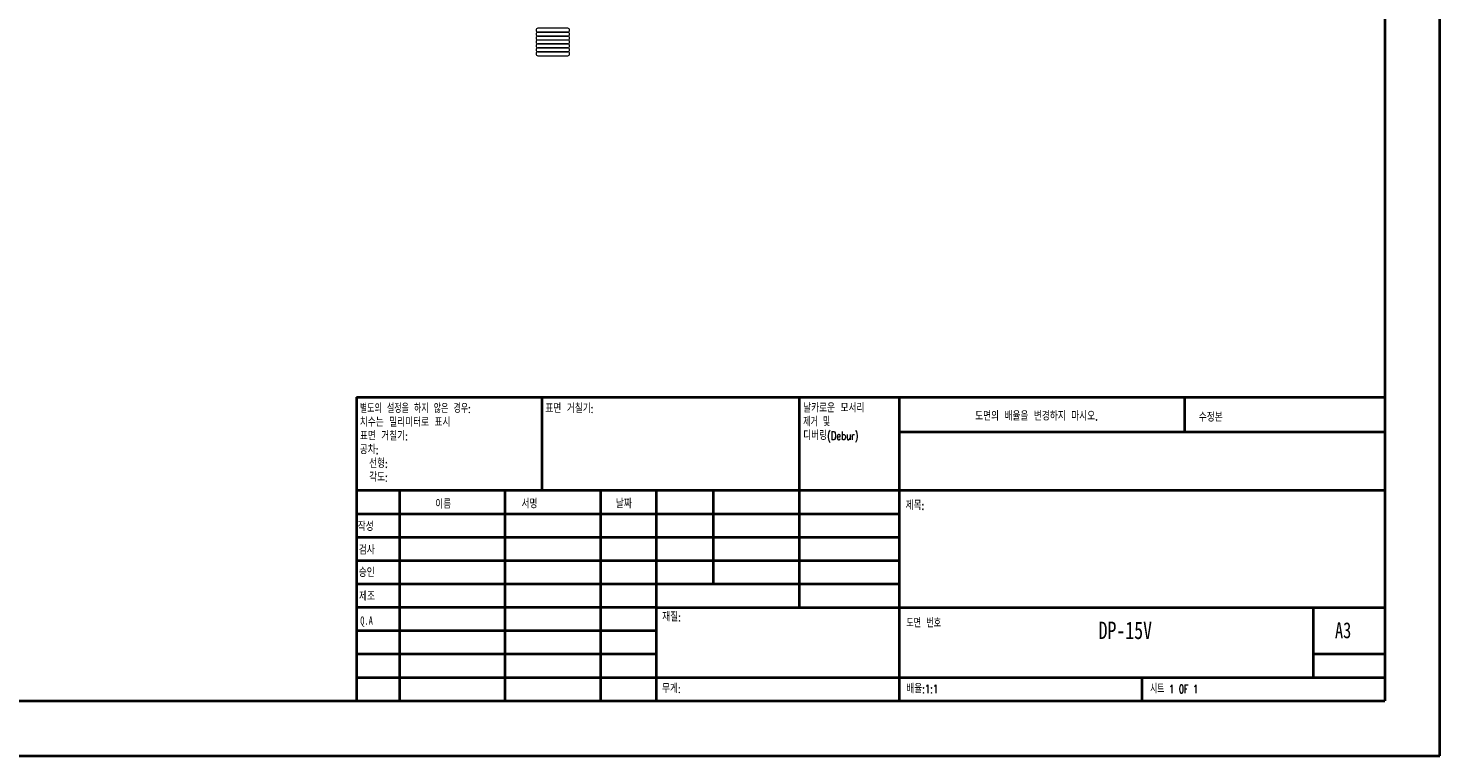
# Model space of a CAD drawing. Header units: millimetres. Extents: x 0 to 420, y 0 to 297.
# Tile 2 of 3: x 163 to 420, y 0 to 133. Entities that reach past the tile are written whole.
import ezdxf

# ---------------------------------------------------------------- set-up
doc = ezdxf.new("R2010")
doc.units = ezdxf.units.MM
doc.styles.add('SLDTEXTSTYLE0', font='TXT', dxfattribs={"width": 0.75})
doc.styles.add('SLDTEXTSTYLE1', font='TXT', dxfattribs={"width": 0.75, "bigfont": 'bigfont'})
doc.styles.add('SLDTEXTSTYLE2', font='TXT', dxfattribs={"width": 0.666667, "bigfont": 'bigfont'})
doc.styles.add('SLDTEXTSTYLE3', font='TXT', dxfattribs={"width": 0.7, "bigfont": 'bigfont'})
doc.styles.add('SLDTEXTSTYLE4', font='TXT', dxfattribs={"width": 0.6875, "bigfont": 'bigfont'})
doc.styles.add('SLDTEXTSTYLE5', font='TXT', dxfattribs={"width": 0.691176, "bigfont": 'bigfont'})

# ---------------------------------------------------------------- blocks, each defined once
blk = doc.blocks.new('SW_NOTE_0')
at = {"color": 0, "linetype": 'Continuous', "lineweight": 0, "char_height": 1.5, "attachment_point": 1}
for s, insert, style in [('날카로운 모서리', (0, 1.93), 'SLDTEXTSTYLE1'), ('제거 및', (0, -0.57), 'SLDTEXTSTYLE4'), ('디버링(Debur)', (0, -3.07), 'SLDTEXTSTYLE1')]:
    blk.add_mtext(s, dxfattribs=dict(at, insert=insert, style=style))
blk = doc.blocks.new('SW_NOTE_1')
at = {"color": 0, "linetype": 'Continuous', "lineweight": 0, "char_height": 1.5, "attachment_point": 1}
for s, insert, style in [('별도의 설정을 하지 않은 경우:', (0, 1.93), 'SLDTEXTSTYLE5'), ('치수는 밀리미터로 표시', (0, -0.57), 'SLDTEXTSTYLE1'), ('표면 거칠기:', (0, -3.07), 'SLDTEXTSTYLE1'), ('공차:', (0, -5.57), 'SLDTEXTSTYLE1'), ('선형:', (1.69, -8.07), 'SLDTEXTSTYLE1'), ('각도:', (1.69, -10.57), 'SLDTEXTSTYLE1')]:
    blk.add_mtext(s, dxfattribs=dict(at, insert=insert, style=style))

msp = doc.modelspace()

# ---------------------------------------------------------------- linework, layer by layer
at = {"color": 7, "linetype": 'Continuous', "lineweight": 40}
for p, q in [((420.079, 0.215), (420.079, 297.215)), ((410.079, 287.215), (410.079, 10.215)), ((222.879, 65.465), (410.079, 65.465)), ((222.879, 65.465), (222.879, 10.215)), ((256.679, 48.465), (256.679, 65.465)), ((303.479, 65.465), (303.479, 27.215)), ((321.679, 65.465), (321.679, 10.215)), ((373.679, 59.09), (373.679, 65.465)), ((410.079, 59.09), (321.679, 59.09)), ((410.079, 48.465), (222.879, 48.465)), ((230.679, 48.465), (230.679, 10.215)), ((249.87, 48.465), (249.87, 10.215)), ((267.278, 48.465), (267.278, 10.215)), ((277.479, 10.215), (277.479, 48.465)), ((287.879, 31.465), (287.879, 48.465)), ((321.679, 44.215), (222.879, 44.215)), ((321.679, 39.965), (222.879, 39.965)), ((321.679, 35.715), (222.879, 35.715)), ((321.679, 31.465), (222.879, 31.465)), ((277.479, 27.215), (222.879, 27.215)), ((277.479, 27.215), (410.079, 27.215)), ((397.079, 14.465), (397.079, 27.215)), ((277.479, 22.965), (222.879, 22.965)), ((277.479, 18.715), (222.879, 18.715)), ((410.079, 18.715), (397.079, 18.715)), ((222.879, 14.465), (410.079, 14.465)), ((365.879, 10.215), (365.879, 14.465)), ((25.079, 10.215), (410.079, 10.215)), ((0.079, 0.215), (420.079, 0.215))]:
    msp.add_line(p, q, dxfattribs=at)
at = {"color": 7, "linetype": 'Continuous', "lineweight": 15}
for p, q in [((261.323, 132.616), (255.903, 132.616)), ((255.903, 131.916), (261.323, 131.916)), ((261.323, 131.902), (255.903, 131.902)), ((255.903, 131.202), (261.323, 131.202)), ((261.323, 131.188), (255.903, 131.188)), ((255.903, 130.488), (261.323, 130.488)), ((261.323, 130.474), (255.903, 130.474)), ((255.903, 129.774), (261.323, 129.774)), ((261.323, 129.759), (255.903, 129.759)), ((255.903, 129.059), (261.323, 129.059)), ((261.323, 129.045), (255.903, 129.045)), ((255.903, 128.345), (261.323, 128.345)), ((261.323, 128.331), (255.903, 128.331)), ((255.903, 127.631), (261.323, 127.631))]:
    msp.add_line(p, q, dxfattribs=at)
for centre, start, end in [((255.903, 132.266), 90, 270), ((255.903, 131.552), 90, 270), ((255.903, 130.838), 90, 270), ((261.323, 132.266), 270, 90), ((261.323, 131.552), 270, 90), ((261.323, 130.838), 270, 90), ((255.903, 130.124), 90, 270), ((255.903, 129.409), 90, 270), ((255.903, 128.695), 90, 270), ((261.323, 130.124), 270, 90), ((261.323, 129.409), 270, 90), ((261.323, 128.695), 270, 90), ((255.903, 127.981), 90, 270), ((261.323, 127.981), 270, 90)]:
    msp.add_arc(centre, 0.35, start, end, dxfattribs=at)

# ---------------------------------------------------------------- block references
at = {"color": 7, "linetype": 'Continuous', "lineweight": 0}
for name, p in [('SW_NOTE_1', (223.473, 62.202)), ('SW_NOTE_0', (304.188, 62.284))]:
    msp.add_blockref(name, p, dxfattribs=at)

# ---------------------------------------------------------------- texts
for s, insert, char_height, attachment_point, style in [('표면 거칠기:', (257.25, 64.134), 1.5, 1, 'SLDTEXTSTYLE1'), ('도면의 배율을 변경하지 마시오.', (335.493, 62.748), 1.5, 1, 'SLDTEXTSTYLE1'), ('수정본', (376.206, 62.55), 1.5, 1, 'SLDTEXTSTYLE1'), ('이름', (237.201, 46.716), 1.5, 1, 'SLDTEXTSTYLE1'), ('서명', (252.912, 46.777), 1.5, 1, 'SLDTEXTSTYLE1'), ('날짜', (270.094, 46.791), 1.5, 1, 'SLDTEXTSTYLE1'), ('제목:', (322.835, 46.493), 1.5, 1, 'SLDTEXTSTYLE1'), ('작성', (223.091, 42.644), 1.5, 1, 'SLDTEXTSTYLE1'), ('검사', (223.289, 38.369), 1.5, 1, 'SLDTEXTSTYLE1'), ('승인', (223.281, 34.279), 1.5, 1, 'SLDTEXTSTYLE1'), ('제조', (223.334, 29.948), 1.5, 1, 'SLDTEXTSTYLE1'), ('재질:', (278.525, 26.201), 1.5, 1, 'SLDTEXTSTYLE1'), ('Q.A', (223.548, 25.564), 1.5, 1, 'SLDTEXTSTYLE0'), ('도면 번호', (322.953, 25.083), 1.5, 1, 'SLDTEXTSTYLE3'), ('DP-15V', (362.83, 24.634), 3.175, 2, 'SLDTEXTSTYLE0'), ('A3', (401, 24.515), 2.9104, 1, 'SLDTEXTSTYLE0'), ('무게:', (278.497, 13.164), 1.4986, 1, 'SLDTEXTSTYLE1'), ('배율:1:1', (322.953, 13.115), 1.5, 1, 'SLDTEXTSTYLE1'), ('시트 1 OF 1', (367.357, 13.115), 1.5, 1, 'SLDTEXTSTYLE2')]:
    msp.add_mtext(s, dxfattribs=dict(at, insert=insert, char_height=char_height, attachment_point=attachment_point, style=style))

doc.saveas('drawing.dxf')
